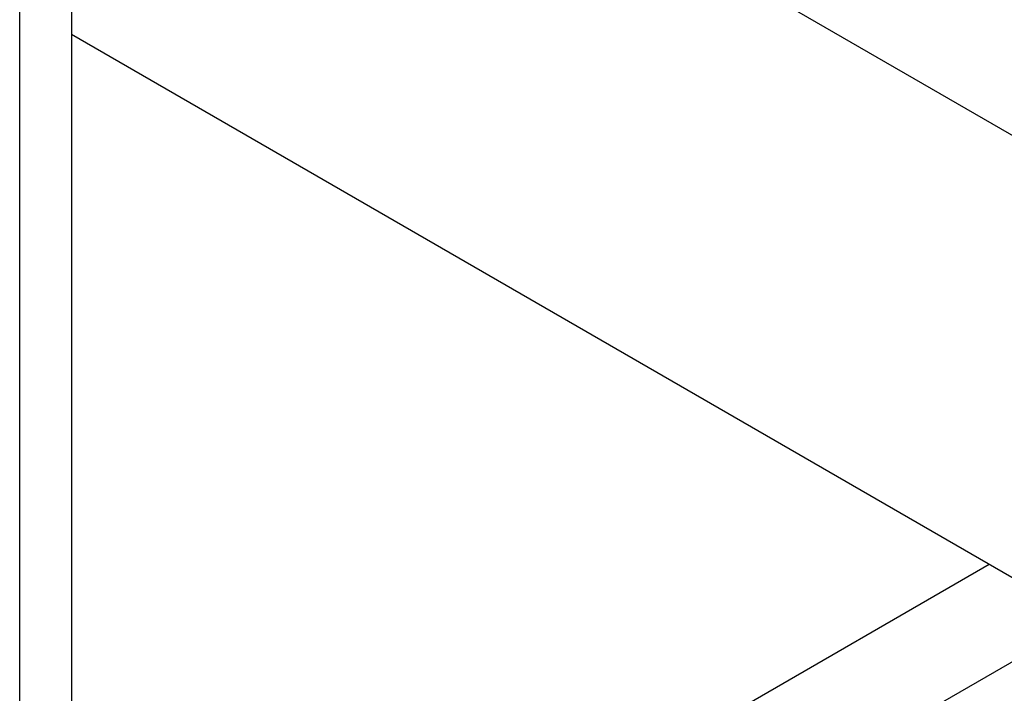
# Model space of a CAD drawing. Header units: millimetres. Extents: x 0 to 25230, y 0 to 17820.
# Tile 177 of 214: x 17021 to 17166, y 10650 to 10749. Entities that reach past the tile are written whole.
import ezdxf

# ---------------------------------------------------------------- set-up
doc = ezdxf.new("R2010")
doc.units = ezdxf.units.MM
doc.linetypes.add('SLD-Sólida', pattern=[0])
doc.layers.add('REFERÊNCIAS', color=9, linetype='SLD-Sólida')

msp = doc.modelspace()

# ---------------------------------------------------------------- linework, layer by layer
at = {"layer": 'REFERÊNCIAS', "linetype": 'SLD-Sólida', "lineweight": 25, "ltscale": 30}
for p, q in [((17020.61, 10597.7), (17020.61, 10793.83)), ((17028.25, 10789.42), (17028.25, 10593.29)), ((17028.25, 10789.41), (17028.25, 10747.28)), ((17383.29, 10607.64), (17068.63, 10789.3)), ((17423.66, 10519.01), (17028.25, 10747.28)), ((17163.76, 10669.05), (17105.95, 10635.68)), ((17177.9, 10660.89), (17114.06, 10624.04))]:
    msp.add_line(p, q, dxfattribs=at)

doc.saveas('drawing.dxf')
